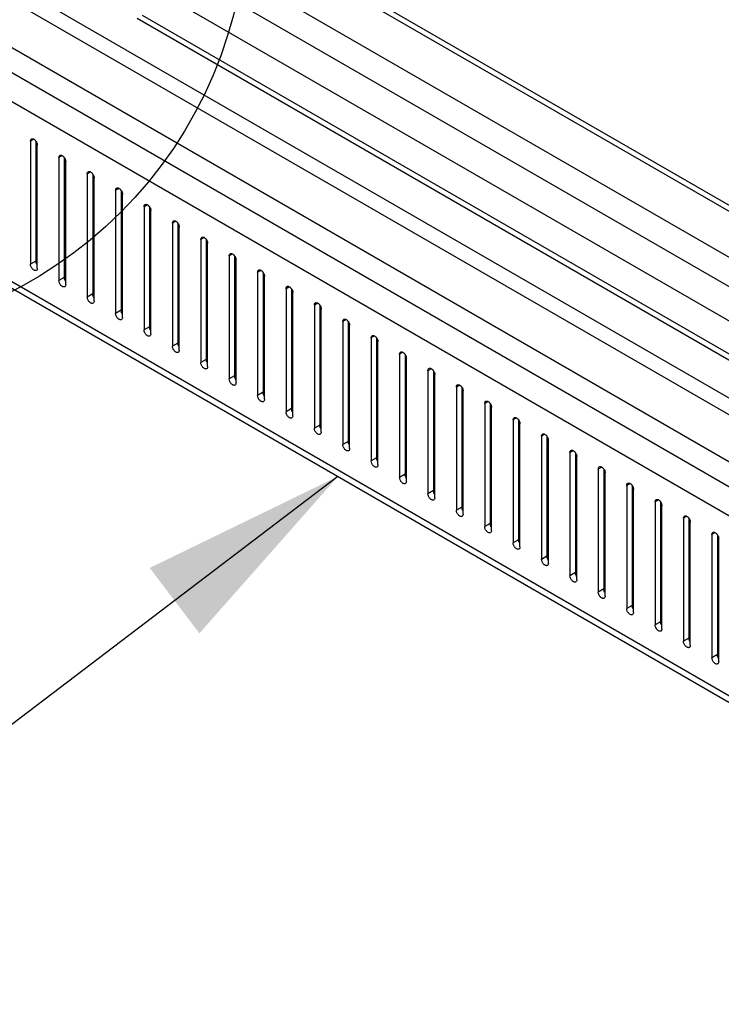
# Model space of a CAD drawing. Header units: inches. Extents: x 5 to 265, y 5 to 171.
# Tile 13 of 212: x 183.09 to 188.56, y 60.29 to 67.97. Entities that reach past the tile are written whole.
import ezdxf

# ---------------------------------------------------------------- set-up
doc = ezdxf.new("R2010")
doc.units = ezdxf.units.IN
doc.header["$LTSCALE"] = 14.96
doc.header["$MEASUREMENT"] = 0
doc.layers.get('0').update_dxf_attribs({"linetype": 'CONTINUOUS'})
doc.layers.add('03_ALL_AXES', color=7, linetype='CONTINUOUS')
doc.layers.add('09_ALL_DETAIL_ITEMS', color=7, linetype='CONTINUOUS')
doc.styles.get("Standard").update_dxf_attribs({"font": 'arial.ttf'})
doc.dimstyles.get("Standard").update_dxf_attribs({"dimtxt": 1.6, "dimasz": 1.6, "dimexe": 0.06, "dimexo": 0.0625, "dimgap": 0.09, "dimtad": 0, "dimtih": 1, "dimtoh": 1, "dimdec": 3, "dimzin": 4, "dimdsep": 46, "dimtxsty": 'Standard', "dimblk": '_FILLED', "dimblk1": '_FILLED', "dimblk2": '_FILLED', "dimcen": 0.09, "dimadec": 0, "dimazin": 0, "dimtp": 0.01, "dimtm": 0.01, "dimtfac": 1, "dimtdec": 3, "dimtofl": 0, "dimtmove": 0, "dimatfit": 3, "dimldrblk": '_FILLED', "dimfxl": 0, "dimtolj": 1, "dimtzin": 4, "dimarcsym": 0})

# ---------------------------------------------------------------- blocks, each defined once
blk = doc.blocks.new('_FILLED')
at = {"color": 0, "linetype": 'ByBlock'}
blk.add_solid([(0, 0), (-1, 0.2), (-1, -0.2)], dxfattribs=at)

msp = doc.modelspace()

# ---------------------------------------------------------------- linework, layer by layer
at = {"color": 7, "linetype": 'Continuous'}
for p, q in [((195.0046, 62.7846), (183.1861, 69.6078)), ((195.0046, 62.8319), (183.2342, 69.6274)), ((195.0046, 62.4269), (182.8764, 69.429)), ((195.0046, 62.1983), (182.7378, 69.2804)), ((195.0046, 61.9305), (182.7378, 69.0126)), ((195.0046, 60.8324), (181.6276, 68.5554)), ((181.4614, 68.4595), (195.0046, 60.6405)), ((182.5857, 68.5011), (195.0046, 61.3312)), ((182.5292, 68.4031), (195.0046, 61.2005)), ((194.9957, 60.417), (181.32, 68.3125)), ((181.7053, 66.6383), (194.596, 59.196)), ((194.5861, 59.2491), (181.728, 66.6726))]:
    msp.add_line(p, q, dxfattribs=at)
msp.add_circle((181.4984, 68.8427), 3.3604, dxfattribs=at)
at = {"layer": '03_ALL_AXES', "color": 7, "linetype": 'Continuous'}
for p, q in [((189.8124, 64.6718), (184.0452, 68.0014)), ((189.77, 64.6473), (184.0028, 67.9769)), ((183.1978, 67.0365), (183.1712, 67.0212)), ((183.1712, 67.0212), (183.1712, 66.0618)), ((183.2137, 67.0202), (183.2137, 66.0863)), ((183.2243, 66.0312), (183.2243, 66.9906)), ((183.4191, 66.9087), (183.3926, 66.8934)), ((183.3926, 66.8934), (183.3926, 65.934)), ((183.435, 66.8924), (183.435, 65.9585)), ((183.4456, 65.9034), (183.4456, 66.8628)), ((183.6404, 66.781), (183.6139, 66.7657)), ((183.6139, 66.7657), (183.6139, 65.8063)), ((183.6563, 66.7646), (183.6563, 65.8308)), ((183.6669, 65.7756), (183.6669, 66.735)), ((183.8617, 66.6532), (183.8352, 66.6379)), ((183.8352, 66.6379), (183.8352, 65.6785)), ((183.8776, 66.6368), (183.8776, 65.703)), ((183.8882, 65.6479), (183.8882, 66.6073)), ((184.0831, 66.5254), (184.0565, 66.5101)), ((184.0565, 66.5101), (184.0565, 65.5507)), ((184.099, 66.5091), (184.099, 65.5752)), ((184.1096, 65.5201), (184.1096, 66.4795)), ((184.3044, 66.3976), (184.2779, 66.3823)), ((184.2779, 66.3823), (184.2779, 65.4229)), ((184.3203, 66.3813), (184.3203, 65.4474)), ((184.3309, 65.3923), (184.3309, 66.3517)), ((184.5257, 66.2698), (184.4992, 66.2545)), ((184.4992, 66.2545), (184.4992, 65.2951)), ((184.5416, 66.2535), (184.5416, 65.3196)), ((184.5522, 65.2645), (184.5522, 66.2239)), ((183.2137, 66.0863), (183.1712, 66.0618)), ((184.747, 66.1421), (184.7205, 66.1268)), ((184.7205, 66.1268), (184.7205, 65.1674)), ((184.7629, 66.1257), (184.7629, 65.1919)), ((184.7736, 65.1367), (184.7736, 66.0961)), ((184.9684, 66.0143), (184.9418, 65.999)), ((184.9418, 65.999), (184.9418, 65.0396)), ((184.9843, 65.9979), (184.9843, 65.0641)), ((183.435, 65.9585), (183.3926, 65.934)), ((184.9949, 65.009), (184.9949, 65.9684)), ((185.1897, 65.8865), (185.1632, 65.8712)), ((185.1632, 65.8712), (185.1632, 64.9118)), ((185.2056, 65.8702), (185.2056, 64.9363)), ((183.6563, 65.8308), (183.6139, 65.8063)), ((185.2162, 64.8812), (185.2162, 65.8406)), ((183.8776, 65.703), (183.8352, 65.6785)), ((185.411, 65.7587), (185.3845, 65.7434)), ((185.3845, 65.7434), (185.3845, 64.784)), ((185.4269, 65.7424), (185.4269, 64.8085)), ((185.4375, 64.7534), (185.4375, 65.7128)), ((185.6323, 65.6309), (185.6058, 65.6156)), ((185.6058, 65.6156), (185.6058, 64.6562)), ((185.6482, 65.6146), (185.6482, 64.6807)), ((184.099, 65.5752), (184.0565, 65.5507)), ((185.6589, 64.6256), (185.6589, 65.585)), ((185.8537, 65.5032), (185.8271, 65.4879)), ((185.8271, 65.4879), (185.8271, 64.5285)), ((185.8696, 65.4868), (185.8696, 64.553)), ((184.3203, 65.4474), (184.2779, 65.4229)), ((185.8802, 64.4979), (185.8802, 65.4572)), ((184.5416, 65.3196), (184.4992, 65.2951)), ((186.075, 65.3754), (186.0485, 65.3601)), ((186.0485, 65.3601), (186.0485, 64.4007)), ((186.0909, 65.359), (186.0909, 64.4252)), ((186.1015, 64.3701), (186.1015, 65.3295)), ((186.2963, 65.2476), (186.2698, 65.2323)), ((186.2698, 65.2323), (186.2698, 64.2729)), ((186.3122, 65.2313), (186.3122, 64.2974)), ((184.7629, 65.1919), (184.7205, 65.1674)), ((186.3228, 64.2423), (186.3228, 65.2017)), ((186.5176, 65.1198), (186.4911, 65.1045)), ((186.4911, 65.1045), (186.4911, 64.1451)), ((186.5335, 65.1035), (186.5335, 64.1696)), ((184.9843, 65.0641), (184.9418, 65.0396)), ((186.5442, 64.1145), (186.5442, 65.0739)), ((185.2056, 64.9363), (185.1632, 64.9118)), ((186.739, 64.9921), (186.7124, 64.9767)), ((186.7124, 64.9767), (186.7124, 64.0174)), ((186.7549, 64.9757), (186.7549, 64.0418)), ((186.7655, 63.9867), (186.7655, 64.9461)), ((186.9603, 64.8643), (186.9338, 64.849)), ((186.9338, 64.849), (186.9338, 63.8896)), ((186.9762, 64.8479), (186.9762, 63.9141)), ((185.4269, 64.8085), (185.3845, 64.784)), ((186.9868, 63.859), (186.9868, 64.8183)), ((187.1816, 64.7365), (187.1551, 64.7212)), ((187.1551, 64.7212), (187.1551, 63.7618)), ((187.1975, 64.7201), (187.1975, 63.7863)), ((185.6482, 64.6807), (185.6058, 64.6562)), ((187.2081, 63.7312), (187.2081, 64.6906)), ((185.8696, 64.553), (185.8271, 64.5285)), ((187.4029, 64.6087), (187.3764, 64.5934)), ((187.3764, 64.5934), (187.3764, 63.634)), ((187.4188, 64.5924), (187.4188, 63.6585)), ((187.4295, 63.6034), (187.4295, 64.5628)), ((187.6243, 64.4809), (187.5977, 64.4656)), ((187.5977, 64.4656), (187.5977, 63.5062)), ((187.6402, 64.4646), (187.6402, 63.5307)), ((186.0909, 64.4252), (186.0485, 64.4007)), ((187.6508, 63.4756), (187.6508, 64.435)), ((187.8456, 64.3532), (187.8191, 64.3378)), ((187.8191, 64.3378), (187.8191, 63.3785)), ((187.8615, 64.3368), (187.8615, 63.403)), ((186.3122, 64.2974), (186.2698, 64.2729)), ((187.8721, 63.3478), (187.8721, 64.3072)), ((186.5335, 64.1696), (186.4911, 64.1451)), ((188.0669, 64.2254), (188.0404, 64.2101)), ((188.0404, 64.2101), (188.0404, 63.2507)), ((188.0828, 64.209), (188.0828, 63.2752)), ((188.0934, 63.2201), (188.0934, 64.1794)), ((188.2882, 64.0976), (188.2617, 64.0823)), ((188.2617, 64.0823), (188.2617, 63.1229)), ((188.3041, 64.0812), (188.3041, 63.1474)), ((186.7549, 64.0418), (186.7124, 64.0174)), ((188.3148, 63.0923), (188.3148, 64.0517)), ((188.5096, 63.9698), (188.483, 63.9545)), ((188.483, 63.9545), (188.483, 62.9951)), ((188.5255, 63.9535), (188.5255, 63.0196)), ((186.9762, 63.9141), (186.9338, 63.8896)), ((188.5361, 62.9645), (188.5361, 63.9239)), ((187.1975, 63.7863), (187.1551, 63.7618)), ((187.4188, 63.6585), (187.3764, 63.634)), ((187.6402, 63.5307), (187.5977, 63.5062)), ((187.8615, 63.403), (187.8191, 63.3785)), ((188.0828, 63.2752), (188.0404, 63.2507)), ((188.3041, 63.1474), (188.2617, 63.1229)), ((188.5255, 63.0196), (188.483, 62.9951))]:
    msp.add_line(p, q, dxfattribs=at)
for centre in [(183.1626, 66.9859), (183.384, 66.8581), (183.6053, 66.7303), (183.8266, 66.6026), (184.0479, 66.4748), (184.2693, 66.347), (184.4906, 66.2192), (184.7119, 66.0914), (184.9332, 65.9637), (185.1546, 65.8359), (185.3759, 65.7081), (185.5972, 65.5803), (185.8185, 65.4525), (186.0399, 65.3248), (186.2612, 65.197), (186.4825, 65.0692), (186.7038, 64.9414), (186.9252, 64.8136), (187.1465, 64.6859), (187.3678, 64.5581), (187.5891, 64.4303), (187.8105, 64.3025), (188.0318, 64.1747), (188.2531, 64.047), (188.4744, 63.9192)]:
    msp.add_arc(centre, 0.0621, 33.97043, 38.78456, dxfattribs=at)
for points, knots in [([(183.1712, 67.0212), (183.1712, 67.0248), (183.1721, 67.0314), (183.1765, 67.0369), (183.179, 67.0384)], [0, 0, 0, 0, 0.549982, 1, 1, 1, 1]), ([(183.179, 67.0384), (183.1811, 67.0396), (183.1865, 67.0408), (183.195, 67.0385), (183.2035, 67.033), (183.2086, 67.0278), (183.211, 67.0248)], [0, 0, 0, 0, 0.193684, 0.420711, 0.692082, 1, 1, 1, 1]), ([(183.2207, 67.008), (183.2213, 67.0065), (183.2232, 67.0009), (183.2243, 66.9949), (183.2243, 66.9906)], [0, 0, 0, 0, 0.266989, 1, 1, 1, 1]), ([(183.3926, 66.8934), (183.3926, 66.897), (183.3935, 66.9037), (183.3978, 66.9091), (183.4003, 66.9106)], [0, 0, 0, 0, 0.549982, 1, 1, 1, 1]), ([(183.4003, 66.9106), (183.4024, 66.9118), (183.4078, 66.913), (183.4163, 66.9107), (183.4249, 66.9052), (183.4299, 66.9), (183.4323, 66.897)], [0, 0, 0, 0, 0.193684, 0.420711, 0.692082, 1, 1, 1, 1]), ([(183.442, 66.8802), (183.4426, 66.8787), (183.4445, 66.8731), (183.4456, 66.8672), (183.4456, 66.8628)], [0, 0, 0, 0, 0.266989, 1, 1, 1, 1]), ([(183.6139, 66.7657), (183.6139, 66.7692), (183.6148, 66.7759), (183.6191, 66.7814), (183.6217, 66.7828)], [0, 0, 0, 0, 0.549982, 1, 1, 1, 1]), ([(183.6217, 66.7828), (183.6237, 66.784), (183.6292, 66.7852), (183.6377, 66.7829), (183.6462, 66.7774), (183.6513, 66.7722), (183.6537, 66.7692)], [0, 0, 0, 0, 0.193684, 0.420711, 0.692082, 1, 1, 1, 1]), ([(183.6634, 66.7524), (183.6639, 66.7509), (183.6659, 66.7453), (183.6669, 66.7394), (183.6669, 66.735)], [0, 0, 0, 0, 0.266989, 1, 1, 1, 1]), ([(183.8352, 66.6379), (183.8352, 66.6415), (183.8361, 66.6481), (183.8404, 66.6536), (183.843, 66.655)], [0, 0, 0, 0, 0.549982, 1, 1, 1, 1]), ([(183.843, 66.655), (183.8451, 66.6562), (183.8505, 66.6574), (183.859, 66.6551), (183.8675, 66.6496), (183.8726, 66.6444), (183.875, 66.6414)], [0, 0, 0, 0, 0.193684, 0.420711, 0.692082, 1, 1, 1, 1]), ([(183.8847, 66.6246), (183.8853, 66.6231), (183.8872, 66.6175), (183.8882, 66.6116), (183.8882, 66.6073)], [0, 0, 0, 0, 0.266989, 1, 1, 1, 1]), ([(184.0565, 66.5101), (184.0565, 66.5137), (184.0574, 66.5203), (184.0618, 66.5258), (184.0643, 66.5273)], [0, 0, 0, 0, 0.549982, 1, 1, 1, 1]), ([(184.0643, 66.5273), (184.0664, 66.5285), (184.0718, 66.5297), (184.0803, 66.5273), (184.0888, 66.5219), (184.0939, 66.5166), (184.0963, 66.5136)], [0, 0, 0, 0, 0.193684, 0.420711, 0.692082, 1, 1, 1, 1]), ([(184.106, 66.4968), (184.1066, 66.4954), (184.1085, 66.4898), (184.1096, 66.4838), (184.1096, 66.4795)], [0, 0, 0, 0, 0.266989, 1, 1, 1, 1]), ([(184.2779, 66.3823), (184.2779, 66.3859), (184.2788, 66.3925), (184.2831, 66.398), (184.2856, 66.3995)], [0, 0, 0, 0, 0.549982, 1, 1, 1, 1]), ([(184.2856, 66.3995), (184.2877, 66.4007), (184.2931, 66.4019), (184.3016, 66.3996), (184.3102, 66.3941), (184.3152, 66.3889), (184.3176, 66.3859)], [0, 0, 0, 0, 0.193684, 0.420711, 0.692082, 1, 1, 1, 1]), ([(184.3273, 66.3691), (184.3279, 66.3676), (184.3298, 66.362), (184.3309, 66.356), (184.3309, 66.3517)], [0, 0, 0, 0, 0.266989, 1, 1, 1, 1]), ([(184.4992, 66.2545), (184.4992, 66.2581), (184.5001, 66.2648), (184.5044, 66.2702), (184.507, 66.2717)], [0, 0, 0, 0, 0.549982, 1, 1, 1, 1]), ([(184.507, 66.2717), (184.509, 66.2729), (184.5145, 66.2741), (184.523, 66.2718), (184.5315, 66.2663), (184.5366, 66.2611), (184.539, 66.2581)], [0, 0, 0, 0, 0.193684, 0.420711, 0.692082, 1, 1, 1, 1]), ([(184.5487, 66.2413), (184.5492, 66.2398), (184.5512, 66.2342), (184.5522, 66.2283), (184.5522, 66.2239)], [0, 0, 0, 0, 0.266989, 1, 1, 1, 1]), ([(183.2172, 66.069), (183.2166, 66.0704), (183.2147, 66.076), (183.2137, 66.082), (183.2137, 66.0863)], [0, 0, 0, 0, 0.266989, 1, 1, 1, 1]), ([(184.7205, 66.1268), (184.7205, 66.1303), (184.7214, 66.137), (184.7258, 66.1425), (184.7283, 66.1439)], [0, 0, 0, 0, 0.549982, 1, 1, 1, 1]), ([(184.7283, 66.1439), (184.7304, 66.1451), (184.7358, 66.1463), (184.7443, 66.144), (184.7528, 66.1385), (184.7579, 66.1333), (184.7603, 66.1303)], [0, 0, 0, 0, 0.193684, 0.420711, 0.692082, 1, 1, 1, 1]), ([(184.77, 66.1135), (184.7706, 66.112), (184.7725, 66.1064), (184.7736, 66.1005), (184.7736, 66.0961)], [0, 0, 0, 0, 0.266989, 1, 1, 1, 1]), ([(183.2165, 66.014), (183.2146, 66.013), (183.2099, 66.0117), (183.2024, 66.0133), (183.1946, 66.0175), (183.1845, 66.0265), (183.1749, 66.0412), (183.1712, 66.0551), (183.1712, 66.0618)], [0, 0, 0, 0, 0.087096, 0.186852, 0.304476, 0.438665, 0.730051, 1, 1, 1, 1]), ([(183.2243, 66.0312), (183.2243, 66.0276), (183.2234, 66.021), (183.219, 66.0155), (183.2165, 66.014)], [0, 0, 0, 0, 0.549982, 1, 1, 1, 1]), ([(184.9418, 65.999), (184.9418, 66.0026), (184.9427, 66.0092), (184.9471, 66.0147), (184.9496, 66.0161)], [0, 0, 0, 0, 0.549982, 1, 1, 1, 1]), ([(184.9496, 66.0161), (184.9517, 66.0173), (184.9571, 66.0185), (184.9656, 66.0162), (184.9741, 66.0107), (184.9792, 66.0055), (184.9816, 66.0025)], [0, 0, 0, 0, 0.193684, 0.420711, 0.692082, 1, 1, 1, 1]), ([(183.4378, 65.8863), (183.436, 65.8852), (183.4313, 65.884), (183.4237, 65.8855), (183.4159, 65.8897), (183.4058, 65.8987), (183.3962, 65.9135), (183.3926, 65.9273), (183.3926, 65.934)], [0, 0, 0, 0, 0.087096, 0.186852, 0.304476, 0.438665, 0.730051, 1, 1, 1, 1]), ([(183.4385, 65.9412), (183.438, 65.9427), (183.4361, 65.9483), (183.435, 65.9542), (183.435, 65.9585)], [0, 0, 0, 0, 0.266989, 1, 1, 1, 1]), ([(184.9913, 65.9857), (184.9919, 65.9842), (184.9938, 65.9786), (184.9949, 65.9727), (184.9949, 65.9684)], [0, 0, 0, 0, 0.266989, 1, 1, 1, 1]), ([(183.4456, 65.9034), (183.4456, 65.8999), (183.4447, 65.8932), (183.4404, 65.8877), (183.4378, 65.8863)], [0, 0, 0, 0, 0.549982, 1, 1, 1, 1]), ([(185.1632, 65.8712), (185.1632, 65.8748), (185.1641, 65.8814), (185.1684, 65.8869), (185.1709, 65.8884)], [0, 0, 0, 0, 0.549982, 1, 1, 1, 1]), ([(185.1709, 65.8884), (185.173, 65.8896), (185.1784, 65.8908), (185.1869, 65.8885), (185.1955, 65.883), (185.2005, 65.8777), (185.2029, 65.8748)], [0, 0, 0, 0, 0.193684, 0.420711, 0.692082, 1, 1, 1, 1]), ([(185.2126, 65.8579), (185.2132, 65.8565), (185.2151, 65.8509), (185.2162, 65.8449), (185.2162, 65.8406)], [0, 0, 0, 0, 0.266989, 1, 1, 1, 1]), ([(183.6592, 65.7585), (183.6573, 65.7574), (183.6526, 65.7562), (183.645, 65.7577), (183.6373, 65.7619), (183.6271, 65.7709), (183.6176, 65.7857), (183.6139, 65.7996), (183.6139, 65.8063)], [0, 0, 0, 0, 0.087096, 0.186852, 0.304476, 0.438665, 0.730051, 1, 1, 1, 1]), ([(183.6599, 65.8134), (183.6593, 65.8149), (183.6574, 65.8205), (183.6563, 65.8264), (183.6563, 65.8308)], [0, 0, 0, 0, 0.266989, 1, 1, 1, 1]), ([(183.6669, 65.7756), (183.6669, 65.7721), (183.666, 65.7654), (183.6617, 65.7599), (183.6592, 65.7585)], [0, 0, 0, 0, 0.549982, 1, 1, 1, 1]), ([(183.8812, 65.6856), (183.8806, 65.6871), (183.8787, 65.6927), (183.8776, 65.6986), (183.8776, 65.703)], [0, 0, 0, 0, 0.266989, 1, 1, 1, 1]), ([(185.3845, 65.7434), (185.3845, 65.747), (185.3854, 65.7536), (185.3897, 65.7591), (185.3923, 65.7606)], [0, 0, 0, 0, 0.549982, 1, 1, 1, 1]), ([(185.3923, 65.7606), (185.3944, 65.7618), (185.3998, 65.763), (185.4083, 65.7607), (185.4168, 65.7552), (185.4219, 65.75), (185.4243, 65.747)], [0, 0, 0, 0, 0.193684, 0.420711, 0.692082, 1, 1, 1, 1]), ([(185.434, 65.7302), (185.4345, 65.7287), (185.4365, 65.7231), (185.4375, 65.7171), (185.4375, 65.7128)], [0, 0, 0, 0, 0.266989, 1, 1, 1, 1]), ([(183.8805, 65.6307), (183.8786, 65.6296), (183.8739, 65.6284), (183.8663, 65.6299), (183.8586, 65.6342), (183.8484, 65.6432), (183.8389, 65.6579), (183.8352, 65.6718), (183.8352, 65.6785)], [0, 0, 0, 0, 0.087096, 0.186852, 0.304476, 0.438665, 0.730051, 1, 1, 1, 1]), ([(183.8882, 65.6479), (183.8882, 65.6443), (183.8874, 65.6376), (183.883, 65.6322), (183.8805, 65.6307)], [0, 0, 0, 0, 0.549982, 1, 1, 1, 1]), ([(185.6058, 65.6156), (185.6058, 65.6192), (185.6067, 65.6259), (185.6111, 65.6313), (185.6136, 65.6328)], [0, 0, 0, 0, 0.549982, 1, 1, 1, 1]), ([(185.6136, 65.6328), (185.6157, 65.634), (185.6211, 65.6352), (185.6296, 65.6329), (185.6381, 65.6274), (185.6432, 65.6222), (185.6456, 65.6192)], [0, 0, 0, 0, 0.193684, 0.420711, 0.692082, 1, 1, 1, 1]), ([(184.1018, 65.5029), (184.0999, 65.5018), (184.0952, 65.5006), (184.0877, 65.5022), (184.0799, 65.5064), (184.0698, 65.5154), (184.0602, 65.5301), (184.0565, 65.544), (184.0565, 65.5507)], [0, 0, 0, 0, 0.087096, 0.186852, 0.304476, 0.438665, 0.730051, 1, 1, 1, 1]), ([(184.1025, 65.5578), (184.1019, 65.5593), (184.1, 65.5649), (184.099, 65.5709), (184.099, 65.5752)], [0, 0, 0, 0, 0.266989, 1, 1, 1, 1]), ([(185.6553, 65.6024), (185.6559, 65.6009), (185.6578, 65.5953), (185.6589, 65.5894), (185.6589, 65.585)], [0, 0, 0, 0, 0.266989, 1, 1, 1, 1]), ([(184.1096, 65.5201), (184.1096, 65.5165), (184.1087, 65.5099), (184.1043, 65.5044), (184.1018, 65.5029)], [0, 0, 0, 0, 0.549982, 1, 1, 1, 1]), ([(185.8271, 65.4879), (185.8271, 65.4914), (185.828, 65.4981), (185.8324, 65.5036), (185.8349, 65.505)], [0, 0, 0, 0, 0.549982, 1, 1, 1, 1]), ([(185.8349, 65.505), (185.837, 65.5062), (185.8424, 65.5074), (185.8509, 65.5051), (185.8595, 65.4996), (185.8645, 65.4944), (185.8669, 65.4914)], [0, 0, 0, 0, 0.193684, 0.420711, 0.692082, 1, 1, 1, 1]), ([(185.8766, 65.4746), (185.8772, 65.4731), (185.8791, 65.4675), (185.8802, 65.4616), (185.8802, 65.4572)], [0, 0, 0, 0, 0.266989, 1, 1, 1, 1]), ([(184.3231, 65.3751), (184.3213, 65.3741), (184.3166, 65.3728), (184.309, 65.3744), (184.3012, 65.3786), (184.2911, 65.3876), (184.2815, 65.4023), (184.2779, 65.4162), (184.2779, 65.4229)], [0, 0, 0, 0, 0.087096, 0.186852, 0.304476, 0.438665, 0.730051, 1, 1, 1, 1]), ([(184.3238, 65.4301), (184.3233, 65.4315), (184.3214, 65.4371), (184.3203, 65.4431), (184.3203, 65.4474)], [0, 0, 0, 0, 0.266989, 1, 1, 1, 1]), ([(184.3309, 65.3923), (184.3309, 65.3887), (184.33, 65.3821), (184.3257, 65.3766), (184.3231, 65.3751)], [0, 0, 0, 0, 0.549982, 1, 1, 1, 1]), ([(184.5452, 65.3023), (184.5446, 65.3038), (184.5427, 65.3094), (184.5416, 65.3153), (184.5416, 65.3196)], [0, 0, 0, 0, 0.266989, 1, 1, 1, 1]), ([(186.0485, 65.3601), (186.0485, 65.3637), (186.0494, 65.3703), (186.0537, 65.3758), (186.0562, 65.3772)], [0, 0, 0, 0, 0.549982, 1, 1, 1, 1]), ([(186.0562, 65.3772), (186.0583, 65.3785), (186.0637, 65.3796), (186.0722, 65.3773), (186.0808, 65.3718), (186.0858, 65.3666), (186.0882, 65.3636)], [0, 0, 0, 0, 0.193684, 0.420711, 0.692082, 1, 1, 1, 1]), ([(186.098, 65.3468), (186.0985, 65.3453), (186.1004, 65.3397), (186.1015, 65.3338), (186.1015, 65.3295)], [0, 0, 0, 0, 0.266989, 1, 1, 1, 1]), ([(184.5445, 65.2474), (184.5426, 65.2463), (184.5379, 65.2451), (184.5303, 65.2466), (184.5226, 65.2508), (184.5124, 65.2598), (184.5029, 65.2746), (184.4992, 65.2884), (184.4992, 65.2951)], [0, 0, 0, 0, 0.087096, 0.186852, 0.304476, 0.438665, 0.730051, 1, 1, 1, 1]), ([(184.5522, 65.2645), (184.5522, 65.261), (184.5513, 65.2543), (184.547, 65.2488), (184.5445, 65.2474)], [0, 0, 0, 0, 0.549982, 1, 1, 1, 1]), ([(186.2698, 65.2323), (186.2698, 65.2359), (186.2707, 65.2425), (186.275, 65.248), (186.2776, 65.2495)], [0, 0, 0, 0, 0.549982, 1, 1, 1, 1]), ([(186.2776, 65.2495), (186.2797, 65.2507), (186.2851, 65.2519), (186.2936, 65.2496), (186.3021, 65.2441), (186.3072, 65.2388), (186.3096, 65.2359)], [0, 0, 0, 0, 0.193684, 0.420711, 0.692082, 1, 1, 1, 1]), ([(184.7658, 65.1196), (184.7639, 65.1185), (184.7592, 65.1173), (184.7516, 65.1188), (184.7439, 65.123), (184.7337, 65.132), (184.7242, 65.1468), (184.7205, 65.1607), (184.7205, 65.1674)], [0, 0, 0, 0, 0.087096, 0.186852, 0.304476, 0.438665, 0.730051, 1, 1, 1, 1]), ([(184.7665, 65.1745), (184.7659, 65.176), (184.764, 65.1816), (184.7629, 65.1875), (184.7629, 65.1919)], [0, 0, 0, 0, 0.266989, 1, 1, 1, 1]), ([(186.3193, 65.219), (186.3198, 65.2176), (186.3218, 65.212), (186.3228, 65.206), (186.3228, 65.2017)], [0, 0, 0, 0, 0.266989, 1, 1, 1, 1]), ([(184.7736, 65.1367), (184.7736, 65.1332), (184.7727, 65.1265), (184.7683, 65.121), (184.7658, 65.1196)], [0, 0, 0, 0, 0.549982, 1, 1, 1, 1]), ([(186.4911, 65.1045), (186.4911, 65.1081), (186.492, 65.1147), (186.4964, 65.1202), (186.4989, 65.1217)], [0, 0, 0, 0, 0.549982, 1, 1, 1, 1]), ([(186.4989, 65.1217), (186.501, 65.1229), (186.5064, 65.1241), (186.5149, 65.1218), (186.5234, 65.1163), (186.5285, 65.1111), (186.5309, 65.1081)], [0, 0, 0, 0, 0.193684, 0.420711, 0.692082, 1, 1, 1, 1]), ([(186.5406, 65.0913), (186.5412, 65.0898), (186.5431, 65.0842), (186.5442, 65.0782), (186.5442, 65.0739)], [0, 0, 0, 0, 0.266989, 1, 1, 1, 1]), ([(184.9871, 64.9918), (184.9852, 64.9907), (184.9805, 64.9895), (184.973, 64.991), (184.9652, 64.9953), (184.9551, 65.0043), (184.9455, 65.019), (184.9418, 65.0329), (184.9418, 65.0396)], [0, 0, 0, 0, 0.087096, 0.186852, 0.304476, 0.438665, 0.730051, 1, 1, 1, 1]), ([(184.9878, 65.0467), (184.9873, 65.0482), (184.9853, 65.0538), (184.9843, 65.0597), (184.9843, 65.0641)], [0, 0, 0, 0, 0.266989, 1, 1, 1, 1]), ([(184.9949, 65.009), (184.9949, 65.0054), (184.994, 64.9987), (184.9896, 64.9933), (184.9871, 64.9918)], [0, 0, 0, 0, 0.549982, 1, 1, 1, 1]), ([(185.2091, 64.9189), (185.2086, 64.9204), (185.2067, 64.926), (185.2056, 64.932), (185.2056, 64.9363)], [0, 0, 0, 0, 0.266989, 1, 1, 1, 1]), ([(186.7124, 64.9767), (186.7124, 64.9803), (186.7133, 64.987), (186.7177, 64.9924), (186.7202, 64.9939)], [0, 0, 0, 0, 0.549982, 1, 1, 1, 1]), ([(186.7202, 64.9939), (186.7223, 64.9951), (186.7277, 64.9963), (186.7362, 64.994), (186.7448, 64.9885), (186.7498, 64.9833), (186.7522, 64.9803)], [0, 0, 0, 0, 0.193684, 0.420711, 0.692082, 1, 1, 1, 1]), ([(186.7619, 64.9635), (186.7625, 64.962), (186.7644, 64.9564), (186.7655, 64.9505), (186.7655, 64.9461)], [0, 0, 0, 0, 0.266989, 1, 1, 1, 1]), ([(185.2084, 64.864), (185.2066, 64.8629), (185.2019, 64.8617), (185.1943, 64.8633), (185.1865, 64.8675), (185.1764, 64.8765), (185.1668, 64.8912), (185.1632, 64.9051), (185.1632, 64.9118)], [0, 0, 0, 0, 0.087096, 0.186852, 0.304476, 0.438665, 0.730051, 1, 1, 1, 1]), ([(185.2162, 64.8812), (185.2162, 64.8776), (185.2153, 64.871), (185.211, 64.8655), (185.2084, 64.864)], [0, 0, 0, 0, 0.549982, 1, 1, 1, 1]), ([(186.9338, 64.849), (186.9338, 64.8525), (186.9347, 64.8592), (186.939, 64.8647), (186.9415, 64.8661)], [0, 0, 0, 0, 0.549982, 1, 1, 1, 1]), ([(186.9415, 64.8661), (186.9436, 64.8673), (186.949, 64.8685), (186.9576, 64.8662), (186.9661, 64.8607), (186.9711, 64.8555), (186.9735, 64.8525)], [0, 0, 0, 0, 0.193684, 0.420711, 0.692082, 1, 1, 1, 1]), ([(185.4298, 64.7362), (185.4279, 64.7352), (185.4232, 64.734), (185.4156, 64.7355), (185.4079, 64.7397), (185.3977, 64.7487), (185.3882, 64.7634), (185.3845, 64.7773), (185.3845, 64.784)], [0, 0, 0, 0, 0.087096, 0.186852, 0.304476, 0.438665, 0.730051, 1, 1, 1, 1]), ([(185.4305, 64.7912), (185.4299, 64.7926), (185.428, 64.7982), (185.4269, 64.8042), (185.4269, 64.8085)], [0, 0, 0, 0, 0.266989, 1, 1, 1, 1]), ([(186.9833, 64.8357), (186.9838, 64.8342), (186.9857, 64.8286), (186.9868, 64.8227), (186.9868, 64.8183)], [0, 0, 0, 0, 0.266989, 1, 1, 1, 1]), ([(185.4375, 64.7534), (185.4375, 64.7498), (185.4366, 64.7432), (185.4323, 64.7377), (185.4298, 64.7362)], [0, 0, 0, 0, 0.549982, 1, 1, 1, 1]), ([(187.1551, 64.7212), (187.1551, 64.7248), (187.156, 64.7314), (187.1603, 64.7369), (187.1629, 64.7384)], [0, 0, 0, 0, 0.549982, 1, 1, 1, 1]), ([(187.1629, 64.7384), (187.165, 64.7396), (187.1704, 64.7408), (187.1789, 64.7384), (187.1874, 64.7329), (187.1925, 64.7277), (187.1949, 64.7247)], [0, 0, 0, 0, 0.193684, 0.420711, 0.692082, 1, 1, 1, 1]), ([(187.2046, 64.7079), (187.2051, 64.7065), (187.2071, 64.7008), (187.2081, 64.6949), (187.2081, 64.6906)], [0, 0, 0, 0, 0.266989, 1, 1, 1, 1]), ([(185.6511, 64.6085), (185.6492, 64.6074), (185.6445, 64.6062), (185.6369, 64.6077), (185.6292, 64.6119), (185.619, 64.6209), (185.6095, 64.6357), (185.6058, 64.6496), (185.6058, 64.6562)], [0, 0, 0, 0, 0.087096, 0.186852, 0.304476, 0.438665, 0.730051, 1, 1, 1, 1]), ([(185.6518, 64.6634), (185.6512, 64.6649), (185.6493, 64.6705), (185.6482, 64.6764), (185.6482, 64.6807)], [0, 0, 0, 0, 0.266989, 1, 1, 1, 1]), ([(185.6589, 64.6256), (185.6589, 64.6221), (185.658, 64.6154), (185.6536, 64.6099), (185.6511, 64.6085)], [0, 0, 0, 0, 0.549982, 1, 1, 1, 1]), ([(185.8731, 64.5356), (185.8726, 64.5371), (185.8706, 64.5427), (185.8696, 64.5486), (185.8696, 64.553)], [0, 0, 0, 0, 0.266989, 1, 1, 1, 1]), ([(187.3764, 64.5934), (187.3764, 64.597), (187.3773, 64.6036), (187.3817, 64.6091), (187.3842, 64.6106)], [0, 0, 0, 0, 0.549982, 1, 1, 1, 1]), ([(187.3842, 64.6106), (187.3863, 64.6118), (187.3917, 64.613), (187.4002, 64.6107), (187.4087, 64.6052), (187.4138, 64.5999), (187.4162, 64.597)], [0, 0, 0, 0, 0.193684, 0.420711, 0.692082, 1, 1, 1, 1]), ([(187.4259, 64.5801), (187.4265, 64.5787), (187.4284, 64.5731), (187.4295, 64.5671), (187.4295, 64.5628)], [0, 0, 0, 0, 0.266989, 1, 1, 1, 1]), ([(185.8724, 64.4807), (185.8705, 64.4796), (185.8658, 64.4784), (185.8583, 64.4799), (185.8505, 64.4841), (185.8404, 64.4931), (185.8308, 64.5079), (185.8271, 64.5218), (185.8271, 64.5285)], [0, 0, 0, 0, 0.087096, 0.186852, 0.304476, 0.438665, 0.730051, 1, 1, 1, 1]), ([(185.8802, 64.4979), (185.8802, 64.4943), (185.8793, 64.4876), (185.8749, 64.4821), (185.8724, 64.4807)], [0, 0, 0, 0, 0.549982, 1, 1, 1, 1]), ([(187.5977, 64.4656), (187.5977, 64.4692), (187.5986, 64.4758), (187.603, 64.4813), (187.6055, 64.4828)], [0, 0, 0, 0, 0.549982, 1, 1, 1, 1]), ([(187.6055, 64.4828), (187.6076, 64.484), (187.613, 64.4852), (187.6215, 64.4829), (187.6301, 64.4774), (187.6351, 64.4722), (187.6375, 64.4692)], [0, 0, 0, 0, 0.193684, 0.420711, 0.692082, 1, 1, 1, 1]), ([(186.0937, 64.3529), (186.0919, 64.3518), (186.0872, 64.3506), (186.0796, 64.3521), (186.0718, 64.3564), (186.0617, 64.3654), (186.0521, 64.3801), (186.0485, 64.394), (186.0485, 64.4007)], [0, 0, 0, 0, 0.087096, 0.186852, 0.304476, 0.438665, 0.730051, 1, 1, 1, 1]), ([(186.0944, 64.4078), (186.0939, 64.4093), (186.092, 64.4149), (186.0909, 64.4208), (186.0909, 64.4252)], [0, 0, 0, 0, 0.266989, 1, 1, 1, 1]), ([(187.6472, 64.4524), (187.6478, 64.4509), (187.6497, 64.4453), (187.6508, 64.4394), (187.6508, 64.435)], [0, 0, 0, 0, 0.266989, 1, 1, 1, 1]), ([(186.1015, 64.3701), (186.1015, 64.3665), (186.1006, 64.3599), (186.0963, 64.3544), (186.0937, 64.3529)], [0, 0, 0, 0, 0.549982, 1, 1, 1, 1]), ([(187.8191, 64.3378), (187.8191, 64.3414), (187.82, 64.3481), (187.8243, 64.3536), (187.8268, 64.355)], [0, 0, 0, 0, 0.549982, 1, 1, 1, 1]), ([(187.8268, 64.355), (187.8289, 64.3562), (187.8343, 64.3574), (187.8429, 64.3551), (187.8514, 64.3496), (187.8564, 64.3444), (187.8588, 64.3414)], [0, 0, 0, 0, 0.193684, 0.420711, 0.692082, 1, 1, 1, 1]), ([(187.8686, 64.3246), (187.8691, 64.3231), (187.871, 64.3175), (187.8721, 64.3116), (187.8721, 64.3072)], [0, 0, 0, 0, 0.266989, 1, 1, 1, 1]), ([(186.3151, 64.2251), (186.3132, 64.224), (186.3085, 64.2228), (186.3009, 64.2244), (186.2932, 64.2286), (186.283, 64.2376), (186.2735, 64.2523), (186.2698, 64.2662), (186.2698, 64.2729)], [0, 0, 0, 0, 0.087096, 0.186852, 0.304476, 0.438665, 0.730051, 1, 1, 1, 1]), ([(186.3158, 64.28), (186.3152, 64.2815), (186.3133, 64.2871), (186.3122, 64.2931), (186.3122, 64.2974)], [0, 0, 0, 0, 0.266989, 1, 1, 1, 1]), ([(186.3228, 64.2423), (186.3228, 64.2387), (186.3219, 64.2321), (186.3176, 64.2266), (186.3151, 64.2251)], [0, 0, 0, 0, 0.549982, 1, 1, 1, 1]), ([(186.5371, 64.1523), (186.5365, 64.1537), (186.5346, 64.1593), (186.5335, 64.1653), (186.5335, 64.1696)], [0, 0, 0, 0, 0.266989, 1, 1, 1, 1]), ([(188.0404, 64.2101), (188.0404, 64.2136), (188.0413, 64.2203), (188.0456, 64.2258), (188.0482, 64.2272)], [0, 0, 0, 0, 0.549982, 1, 1, 1, 1]), ([(188.0482, 64.2272), (188.0503, 64.2284), (188.0557, 64.2296), (188.0642, 64.2273), (188.0727, 64.2218), (188.0778, 64.2166), (188.0802, 64.2136)], [0, 0, 0, 0, 0.193684, 0.420711, 0.692082, 1, 1, 1, 1]), ([(188.0899, 64.1968), (188.0904, 64.1953), (188.0924, 64.1897), (188.0934, 64.1838), (188.0934, 64.1794)], [0, 0, 0, 0, 0.266989, 1, 1, 1, 1]), ([(186.5364, 64.0973), (186.5345, 64.0963), (186.5298, 64.0951), (186.5222, 64.0966), (186.5145, 64.1008), (186.5043, 64.1098), (186.4948, 64.1245), (186.4911, 64.1384), (186.4911, 64.1451)], [0, 0, 0, 0, 0.087096, 0.186852, 0.304476, 0.438665, 0.730051, 1, 1, 1, 1]), ([(186.5442, 64.1145), (186.5442, 64.1109), (186.5433, 64.1043), (186.5389, 64.0988), (186.5364, 64.0973)], [0, 0, 0, 0, 0.549982, 1, 1, 1, 1]), ([(188.2617, 64.0823), (188.2617, 64.0859), (188.2626, 64.0925), (188.267, 64.098), (188.2695, 64.0995)], [0, 0, 0, 0, 0.549982, 1, 1, 1, 1]), ([(188.2695, 64.0995), (188.2716, 64.1007), (188.277, 64.1019), (188.2855, 64.0995), (188.294, 64.094), (188.2991, 64.0888), (188.3015, 64.0858)], [0, 0, 0, 0, 0.193684, 0.420711, 0.692082, 1, 1, 1, 1]), ([(186.7577, 63.9696), (186.7558, 63.9685), (186.7511, 63.9673), (186.7436, 63.9688), (186.7358, 63.973), (186.7257, 63.982), (186.7161, 63.9968), (186.7124, 64.0107), (186.7124, 64.0174)], [0, 0, 0, 0, 0.087096, 0.186852, 0.304476, 0.438665, 0.730051, 1, 1, 1, 1]), ([(186.7584, 64.0245), (186.7579, 64.026), (186.7559, 64.0316), (186.7549, 64.0375), (186.7549, 64.0418)], [0, 0, 0, 0, 0.266989, 1, 1, 1, 1]), ([(188.3112, 64.069), (188.3118, 64.0676), (188.3137, 64.062), (188.3148, 64.056), (188.3148, 64.0517)], [0, 0, 0, 0, 0.266989, 1, 1, 1, 1]), ([(186.7655, 63.9867), (186.7655, 63.9832), (186.7646, 63.9765), (186.7602, 63.971), (186.7577, 63.9696)], [0, 0, 0, 0, 0.549982, 1, 1, 1, 1]), ([(188.483, 63.9545), (188.483, 63.9581), (188.4839, 63.9647), (188.4883, 63.9702), (188.4908, 63.9717)], [0, 0, 0, 0, 0.549982, 1, 1, 1, 1]), ([(188.4908, 63.9717), (188.4929, 63.9729), (188.4983, 63.9741), (188.5068, 63.9718), (188.5154, 63.9663), (188.5204, 63.961), (188.5228, 63.9581)], [0, 0, 0, 0, 0.193684, 0.420711, 0.692082, 1, 1, 1, 1]), ([(188.5325, 63.9413), (188.5331, 63.9398), (188.535, 63.9342), (188.5361, 63.9282), (188.5361, 63.9239)], [0, 0, 0, 0, 0.266989, 1, 1, 1, 1]), ([(186.979, 63.8418), (186.9772, 63.8407), (186.9725, 63.8395), (186.9649, 63.841), (186.9571, 63.8452), (186.947, 63.8543), (186.9375, 63.869), (186.9338, 63.8829), (186.9338, 63.8896)], [0, 0, 0, 0, 0.087096, 0.186852, 0.304476, 0.438665, 0.730051, 1, 1, 1, 1]), ([(186.9797, 63.8967), (186.9792, 63.8982), (186.9773, 63.9038), (186.9762, 63.9097), (186.9762, 63.9141)], [0, 0, 0, 0, 0.266989, 1, 1, 1, 1]), ([(186.9868, 63.859), (186.9868, 63.8554), (186.9859, 63.8487), (186.9816, 63.8433), (186.979, 63.8418)], [0, 0, 0, 0, 0.549982, 1, 1, 1, 1]), ([(187.2011, 63.7689), (187.2005, 63.7704), (187.1986, 63.776), (187.1975, 63.7819), (187.1975, 63.7863)], [0, 0, 0, 0, 0.266989, 1, 1, 1, 1]), ([(187.2004, 63.714), (187.1985, 63.7129), (187.1938, 63.7117), (187.1862, 63.7132), (187.1785, 63.7175), (187.1683, 63.7265), (187.1588, 63.7412), (187.1551, 63.7551), (187.1551, 63.7618)], [0, 0, 0, 0, 0.087096, 0.186852, 0.304476, 0.438665, 0.730051, 1, 1, 1, 1]), ([(187.2081, 63.7312), (187.2081, 63.7276), (187.2072, 63.721), (187.2029, 63.7155), (187.2004, 63.714)], [0, 0, 0, 0, 0.549982, 1, 1, 1, 1]), ([(187.4217, 63.5862), (187.4198, 63.5852), (187.4151, 63.5839), (187.4075, 63.5855), (187.3998, 63.5897), (187.3896, 63.5987), (187.3801, 63.6134), (187.3764, 63.6273), (187.3764, 63.634)], [0, 0, 0, 0, 0.087096, 0.186852, 0.304476, 0.438665, 0.730051, 1, 1, 1, 1]), ([(187.4224, 63.6411), (187.4218, 63.6426), (187.4199, 63.6482), (187.4188, 63.6542), (187.4188, 63.6585)], [0, 0, 0, 0, 0.266989, 1, 1, 1, 1]), ([(187.4295, 63.6034), (187.4295, 63.5998), (187.4286, 63.5932), (187.4242, 63.5877), (187.4217, 63.5862)], [0, 0, 0, 0, 0.549982, 1, 1, 1, 1]), ([(187.643, 63.4585), (187.6411, 63.4574), (187.6364, 63.4562), (187.6289, 63.4577), (187.6211, 63.4619), (187.611, 63.4709), (187.6014, 63.4856), (187.5977, 63.4995), (187.5977, 63.5062)], [0, 0, 0, 0, 0.087096, 0.186852, 0.304476, 0.438665, 0.730051, 1, 1, 1, 1]), ([(187.6437, 63.5134), (187.6432, 63.5148), (187.6412, 63.5204), (187.6402, 63.5264), (187.6402, 63.5307)], [0, 0, 0, 0, 0.266989, 1, 1, 1, 1]), ([(187.6508, 63.4756), (187.6508, 63.472), (187.6499, 63.4654), (187.6455, 63.4599), (187.643, 63.4585)], [0, 0, 0, 0, 0.549982, 1, 1, 1, 1]), ([(187.8651, 63.3856), (187.8645, 63.3871), (187.8626, 63.3927), (187.8615, 63.3986), (187.8615, 63.403)], [0, 0, 0, 0, 0.266989, 1, 1, 1, 1]), ([(187.8643, 63.3307), (187.8625, 63.3296), (187.8578, 63.3284), (187.8502, 63.3299), (187.8424, 63.3341), (187.8323, 63.3431), (187.8228, 63.3579), (187.8191, 63.3718), (187.8191, 63.3785)], [0, 0, 0, 0, 0.087096, 0.186852, 0.304476, 0.438665, 0.730051, 1, 1, 1, 1]), ([(187.8721, 63.3478), (187.8721, 63.3443), (187.8712, 63.3376), (187.8669, 63.3321), (187.8643, 63.3307)], [0, 0, 0, 0, 0.549982, 1, 1, 1, 1]), ([(188.0857, 63.2029), (188.0838, 63.2018), (188.0791, 63.2006), (188.0715, 63.2021), (188.0638, 63.2063), (188.0536, 63.2154), (188.0441, 63.2301), (188.0404, 63.244), (188.0404, 63.2507)], [0, 0, 0, 0, 0.087096, 0.186852, 0.304476, 0.438665, 0.730051, 1, 1, 1, 1]), ([(188.0864, 63.2578), (188.0858, 63.2593), (188.0839, 63.2649), (188.0828, 63.2708), (188.0828, 63.2752)], [0, 0, 0, 0, 0.266989, 1, 1, 1, 1]), ([(188.0934, 63.2201), (188.0934, 63.2165), (188.0925, 63.2098), (188.0882, 63.2044), (188.0857, 63.2029)], [0, 0, 0, 0, 0.549982, 1, 1, 1, 1]), ([(188.307, 63.0751), (188.3051, 63.074), (188.3004, 63.0728), (188.2928, 63.0743), (188.2851, 63.0786), (188.2749, 63.0876), (188.2654, 63.1023), (188.2617, 63.1162), (188.2617, 63.1229)], [0, 0, 0, 0, 0.087096, 0.186852, 0.304476, 0.438665, 0.730051, 1, 1, 1, 1]), ([(188.3077, 63.13), (188.3071, 63.1315), (188.3052, 63.1371), (188.3041, 63.143), (188.3041, 63.1474)], [0, 0, 0, 0, 0.266989, 1, 1, 1, 1]), ([(188.3148, 63.0923), (188.3148, 63.0887), (188.3139, 63.0821), (188.3095, 63.0766), (188.307, 63.0751)], [0, 0, 0, 0, 0.549982, 1, 1, 1, 1]), ([(188.529, 63.0023), (188.5285, 63.0037), (188.5265, 63.0093), (188.5255, 63.0153), (188.5255, 63.0196)], [0, 0, 0, 0, 0.266989, 1, 1, 1, 1]), ([(188.5283, 62.9473), (188.5264, 62.9463), (188.5217, 62.945), (188.5142, 62.9466), (188.5064, 62.9508), (188.4963, 62.9598), (188.4867, 62.9745), (188.483, 62.9884), (188.483, 62.9951)], [0, 0, 0, 0, 0.087096, 0.186852, 0.304476, 0.438665, 0.730051, 1, 1, 1, 1]), ([(188.5361, 62.9645), (188.5361, 62.9609), (188.5352, 62.9543), (188.5308, 62.9488), (188.5283, 62.9473)], [0, 0, 0, 0, 0.549982, 1, 1, 1, 1])]:
    msp.add_open_spline(points, degree=3, knots=knots, dxfattribs=at)
for points in [[(183.2141, 67.0206), (183.2168, 67.0166), (183.219, 67.0124), (183.2207, 67.008)], [(183.4354, 66.8928), (183.4381, 66.8889), (183.4403, 66.8846), (183.442, 66.8802)], [(183.6568, 66.765), (183.6594, 66.7611), (183.6617, 66.7568), (183.6634, 66.7524)], [(183.8781, 66.6372), (183.8807, 66.6333), (183.883, 66.629), (183.8847, 66.6246)], [(184.0994, 66.5095), (184.1021, 66.5055), (184.1043, 66.5013), (184.106, 66.4968)], [(184.3207, 66.3817), (184.3234, 66.3777), (184.3256, 66.3735), (184.3273, 66.3691)], [(184.5421, 66.2539), (184.5447, 66.25), (184.547, 66.2457), (184.5487, 66.2413)], [(184.7634, 66.1261), (184.766, 66.1222), (184.7683, 66.1179), (184.77, 66.1135)], [(183.2238, 66.0563), (183.2212, 66.0603), (183.2189, 66.0645), (183.2172, 66.069)], [(184.9847, 65.9983), (184.9874, 65.9944), (184.9896, 65.9901), (184.9913, 65.9857)], [(183.4452, 65.9286), (183.4425, 65.9325), (183.4403, 65.9368), (183.4385, 65.9412)], [(185.206, 65.8706), (185.2087, 65.8666), (185.2109, 65.8624), (185.2126, 65.8579)], [(183.6665, 65.8008), (183.6638, 65.8047), (183.6616, 65.809), (183.6599, 65.8134)], [(185.4274, 65.7428), (185.43, 65.7388), (185.4323, 65.7346), (185.434, 65.7302)], [(183.8878, 65.673), (183.8852, 65.6769), (183.8829, 65.6812), (183.8812, 65.6856)], [(185.6487, 65.615), (185.6513, 65.6111), (185.6536, 65.6068), (185.6553, 65.6024)], [(184.1091, 65.5452), (184.1065, 65.5492), (184.1042, 65.5534), (184.1025, 65.5578)], [(185.87, 65.4872), (185.8727, 65.4833), (185.8749, 65.479), (185.8766, 65.4746)], [(184.3305, 65.4174), (184.3278, 65.4214), (184.3256, 65.4256), (184.3238, 65.4301)], [(186.0913, 65.3594), (186.094, 65.3555), (186.0962, 65.3513), (186.098, 65.3468)], [(184.5518, 65.2897), (184.5491, 65.2936), (184.5469, 65.2979), (184.5452, 65.3023)], [(186.3127, 65.2317), (186.3153, 65.2277), (186.3176, 65.2235), (186.3193, 65.219)], [(184.7731, 65.1619), (184.7705, 65.1658), (184.7682, 65.1701), (184.7665, 65.1745)], [(186.534, 65.1039), (186.5366, 65.0999), (186.5389, 65.0957), (186.5406, 65.0913)], [(184.9944, 65.0341), (184.9918, 65.038), (184.9895, 65.0423), (184.9878, 65.0467)], [(186.7553, 64.9761), (186.758, 64.9722), (186.7602, 64.9679), (186.7619, 64.9635)], [(185.2158, 64.9063), (185.2131, 64.9103), (185.2109, 64.9145), (185.2091, 64.9189)], [(186.9766, 64.8483), (186.9793, 64.8444), (186.9815, 64.8401), (186.9833, 64.8357)], [(185.4371, 64.7786), (185.4344, 64.7825), (185.4322, 64.7867), (185.4305, 64.7912)], [(187.198, 64.7205), (187.2006, 64.7166), (187.2029, 64.7124), (187.2046, 64.7079)], [(185.6584, 64.6508), (185.6558, 64.6547), (185.6535, 64.659), (185.6518, 64.6634)], [(187.4193, 64.5928), (187.4219, 64.5888), (187.4242, 64.5846), (187.4259, 64.5801)], [(185.8797, 64.523), (185.8771, 64.5269), (185.8748, 64.5312), (185.8731, 64.5356)], [(187.6406, 64.465), (187.6433, 64.461), (187.6455, 64.4568), (187.6472, 64.4524)], [(186.1011, 64.3952), (186.0984, 64.3991), (186.0962, 64.4034), (186.0944, 64.4078)], [(187.8619, 64.3372), (187.8646, 64.3333), (187.8668, 64.329), (187.8686, 64.3246)], [(186.3224, 64.2674), (186.3197, 64.2714), (186.3175, 64.2756), (186.3158, 64.28)], [(188.0833, 64.2094), (188.0859, 64.2055), (188.0882, 64.2012), (188.0899, 64.1968)], [(186.5437, 64.1397), (186.5411, 64.1436), (186.5388, 64.1478), (186.5371, 64.1523)], [(188.3046, 64.0816), (188.3072, 64.0777), (188.3095, 64.0735), (188.3112, 64.069)], [(186.765, 64.0119), (186.7624, 64.0158), (186.7601, 64.0201), (186.7584, 64.0245)], [(188.5259, 63.9539), (188.5286, 63.9499), (188.5308, 63.9457), (188.5325, 63.9413)], [(186.9864, 63.8841), (186.9837, 63.888), (186.9815, 63.8923), (186.9797, 63.8967)], [(187.2077, 63.7563), (187.205, 63.7603), (187.2028, 63.7645), (187.2011, 63.7689)], [(187.429, 63.6285), (187.4264, 63.6325), (187.4241, 63.6367), (187.4224, 63.6411)], [(187.6503, 63.5008), (187.6477, 63.5047), (187.6454, 63.5089), (187.6437, 63.5134)], [(187.8717, 63.373), (187.869, 63.3769), (187.8668, 63.3812), (187.8651, 63.3856)], [(188.093, 63.2452), (188.0903, 63.2491), (188.0881, 63.2534), (188.0864, 63.2578)], [(188.3143, 63.1174), (188.3117, 63.1214), (188.3094, 63.1256), (188.3077, 63.13)], [(188.5356, 62.9896), (188.533, 62.9936), (188.5307, 62.9978), (188.529, 63.0023)]]:
    msp.add_open_spline(points, degree=3, dxfattribs=at)

# ---------------------------------------------------------------- leaders
at = {"layer": '09_ALL_DETAIL_ITEMS', "color": 7, "linetype": 'Continuous'}
msp.add_leader([(185.5684, 64.408), (176.2272, 57.31), (172.2272, 57.31)], dimstyle='Standard', override={"dimtad": 0}, dxfattribs=at)

doc.saveas('drawing.dxf')
